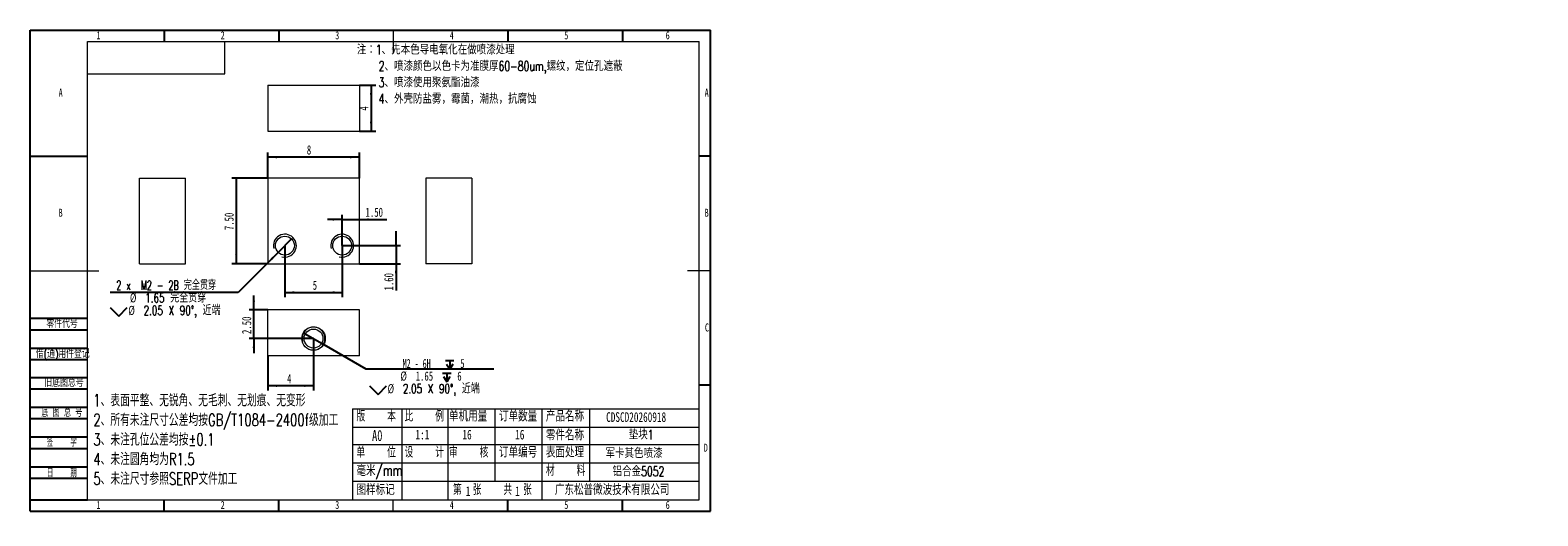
# Model space of a CAD drawing. Header units: millimetres. Extents: x 0 to 658, y -2 to 210.
import ezdxf

# ---------------------------------------------------------------- set-up
doc = ezdxf.new("R2010")
doc.units = ezdxf.units.MM
doc.layers.add('图框', color=7, linetype='Continuous')
doc.layers.add('粗实线层', color=7, linetype='Continuous', lineweight=15)
doc.styles.add('SLDTEXTSTYLE0', font='TXT', dxfattribs={"width": 0.7})
doc.styles.add('SLDTEXTSTYLE1', font='TXT', dxfattribs={"width": 0.7, "bigfont": 'bigfont'})
doc.styles.add('SLDTEXTSTYLE2', font='TXT', dxfattribs={"width": 0.614286, "bigfont": 'bigfont'})
doc.styles.add('SLDTEXTSTYLE3', font='TXT', dxfattribs={"width": 0.566667, "bigfont": 'bigfont'})
doc.styles.add('SLDTEXTSTYLE4', font='TXT', dxfattribs={"width": 0.629412, "bigfont": 'bigfont'})
doc.styles.add('SLDTEXTSTYLE5', font='TXT', dxfattribs={"width": 0.642857})
doc.dimstyles.new('SLDDIMSTYLE0', dxfattribs={"dimtxt": 4, "dimasz": 4.08, "dimexe": 0, "dimexo": 0.0625, "dimgap": 1, "dimtad": 2, "dimlfac": 0.2, "dimrnd": 1e-09, "dimzin": 12, "dimdsep": 46, "dimtxsty": 'SLDTEXTSTYLE0', "dimsah": 1, "dimcen": 0.09, "dimadec": 0, "dimazin": 3, "dimtfac": 1, "dimtofl": 0, "dimtmove": 0, "dimatfit": 3, "dimfxl": 0, "dimfrac": 2, "dimtolj": 1, "dimtzin": 12, "dimarcsym": 0})
doc.dimstyles.new('SLDDIMSTYLE1', dxfattribs={"dimtxt": 4, "dimasz": 4.08, "dimexe": 0, "dimexo": 0.0625, "dimgap": 1, "dimtad": 2, "dimlfac": 0.2, "dimrnd": 1e-09, "dimzin": 4, "dimdsep": 46, "dimtxsty": 'SLDTEXTSTYLE0', "dimsah": 1, "dimcen": 0.09, "dimadec": 0, "dimazin": 1, "dimtfac": 1, "dimtofl": 0, "dimtmove": 0, "dimatfit": 3, "dimfxl": 0, "dimfrac": 2, "dimtolj": 1, "dimtzin": 12, "dimarcsym": 0})
doc.dimstyles.new('SLDDIMSTYLE2', dxfattribs={"dimtxt": 4, "dimasz": 4.08, "dimexe": 0, "dimexo": 0.0625, "dimgap": 1, "dimtad": 2, "dimlfac": 0.2, "dimrnd": 1e-09, "dimzin": 4, "dimdsep": 46, "dimtxsty": 'SLDTEXTSTYLE0', "dimsah": 1, "dimcen": 0.09, "dimadec": 0, "dimazin": 1, "dimtfac": 1, "dimtmove": 0, "dimatfit": 0, "dimfxl": 0, "dimfrac": 2, "dimtolj": 1, "dimtzin": 12, "dimarcsym": 0})
doc.dimstyles.new('SLDDIMSTYLE3', dxfattribs={"dimtxt": 4, "dimasz": 4.08, "dimexe": 0, "dimexo": 0.0625, "dimgap": 1, "dimtad": 0, "dimtih": 1, "dimtoh": 1, "dimdec": 6, "dimlfac": 0.2, "dimrnd": 1e-09, "dimzin": 12, "dimdsep": 46, "dimtxsty": 'SLDTEXTSTYLE0', "dimblk1": 'NONE', "dimsah": 1, "dimcen": 0, "dimadec": 0, "dimazin": 3, "dimtfac": 1, "dimtmove": 0, "dimatfit": 3, "dimldrblk": 'NONE', "dimfxl": 0, "dimfrac": 2, "dimtolj": 1, "dimtzin": 12, "dimarcsym": 0})

# ---------------------------------------------------------------- blocks, each defined once
blk = doc.blocks.new('SW_NOTE_0')
at = {"layer": '图框', "color": 0, "attachment_point": 1, "style": 'SLDTEXTSTYLE1'}
for s, insert, char_height in [('\\M+1928D\\M+181461\\M+18141\\M+190E6\\M+1967B\\M+19046导电氧\\M+189BB\\M+18DDD\\M+198F4喷\\M+18EBD处\\M+1979D', (0, 5.46), 4.2333), ('2\\M+18141喷\\M+18EBD颜\\M+19046\\M+188C8\\M+19046卡为\\M+18F79\\M+1968C\\M+18CFA60-80um,\\M+19786纹\\M+18143\\M+192E8\\M+188CA\\M+18D45\\M+18ED5\\M+195C1', (9.53, -1.69), 4.23333), ('3\\M+18141喷\\M+18EBD\\M+18E67\\M+19770\\M+1E3DA氨酯\\M+196FB\\M+18EBD', (9.53, -8.83), 4.2333), ('4\\M+18141\\M+18A4F壳\\M+19668盐雾\\M+18143霉\\M+18BDB\\M+18143\\M+192AA热\\M+18143\\M+18D52\\M+19585蚀', (9.53, -15.98), 4.2333)]:
    blk.add_mtext(s, dxfattribs=dict(at, insert=insert, char_height=char_height))
blk = doc.blocks.new('SW_NOTE_1')
at = {"layer": '图框', "color": 0, "attachment_point": 1, "style": 'SLDTEXTSTYLE1'}
for s, insert, char_height in [('1\\M+18141\\M+1955C\\M+196CA\\M+195BD\\M+190AE\\M+18141\\M+19DD9锐\\M+18A70\\M+18141\\M+19DD9\\M+196D1\\M+18E68\\M+18141\\M+19DD9划\\M+18DAD\\M+18141\\M+19DD9变\\M+18C60', (0, 6.82), 5.29167), ('2\\M+18141\\M+18F8A\\M+1974C\\M+196A2\\M+1928D\\M+18EDA\\M+190A1\\M+18CF6\\M+18DB7\\M+18BCF\\M+188C2GB/T1084-2400f级\\M+189C1\\M+18D48', (0, -1.73), 5.29167), ('3\\M+18141\\M+196A2\\M+1928D\\M+18D45\\M+188CA\\M+18CF6\\M+18DB7\\M+18BCF\\M+188C2\\M+1817D0.1', (0, -10.29), 5.2917), ('4\\M+18141\\M+196A2\\M+1928D圆\\M+18A70\\M+18BCF为R1.5', (0, -18.85), 5.2917), ('5\\M+18141\\M+196A2\\M+1928D\\M+18EDA\\M+190A1\\M+18E51\\M+18FC6SERP\\M+195B6\\M+18C8F\\M+189C1\\M+18D48', (0, -27.4), 5.2917)]:
    blk.add_mtext(s, dxfattribs=dict(at, insert=insert, char_height=char_height))
blk = doc.blocks.new('_D')
at = {"layer": '图框'}
for p, q in [((103.7, 145.44), (103.7, 156.56)), ((143.7, 154.56), (103.7, 154.56)), ((143.7, 145.44), (143.7, 156.56))]:
    blk.add_line(p, q, dxfattribs=at)
for points in [[(103.7, 154.56), (107.78, 154.05), (107.78, 155.07)], [(143.7, 154.56), (139.62, 155.07), (139.62, 154.05)]]:
    blk.add_solid(points, dxfattribs=at)
at = {"layer": '图框', "insert": (120.77, 159.72), "char_height": 4, "attachment_point": 1, "style": 'SLDTEXTSTYLE0'}
blk.add_mtext('8', dxfattribs=at)
blk = doc.blocks.new('_D_1')
at = {"layer": '图框'}
for p, q in [((103.7, 145.44), (87.99, 145.44)), ((89.99, 145.44), (89.99, 107.94)), ((103.7, 107.94), (87.99, 107.94))]:
    blk.add_line(p, q, dxfattribs=at)
for points in [[(89.99, 145.44), (89.48, 141.36), (90.49, 141.36)], [(89.99, 107.94), (90.49, 112.02), (89.48, 112.02)]]:
    blk.add_solid(points, dxfattribs=at)
at = {"layer": '图框', "insert": (84.83, 122.71), "char_height": 4, "attachment_point": 1, "rotation": 90, "style": 'SLDTEXTSTYLE0'}
blk.add_mtext('7.50', dxfattribs=at)
blk = doc.blocks.new('_D_2')
at = {"layer": '图框'}
for p, q in [((111.2, 115.94), (111.2, 93.52)), ((136.2, 115.94), (136.2, 93.52)), ((111.2, 95.52), (136.2, 95.52))]:
    blk.add_line(p, q, dxfattribs=at)
for points in [[(111.2, 95.52), (115.28, 95.01), (115.28, 96.03)], [(136.2, 95.52), (132.12, 96.03), (132.12, 95.01)]]:
    blk.add_solid(points, dxfattribs=at)
at = {"layer": '图框', "insert": (123.34, 100.68), "char_height": 4, "attachment_point": 1, "style": 'SLDTEXTSTYLE0'}
blk.add_mtext('5', dxfattribs=at)
blk = doc.blocks.new('_D_3')
at = {"layer": '图框'}
for p, q in [((136.2, 127.37), (129.85, 127.37)), ((136.2, 115.94), (136.2, 129.37)), ((136.2, 127.37), (143.7, 127.37)), ((143.7, 127.37), (155.71, 127.37))]:
    blk.add_line(p, q, dxfattribs=at)
for points in [[(136.2, 127.37), (132.12, 127.87), (132.12, 126.86)], [(143.7, 127.37), (147.78, 126.86), (147.78, 127.87)]]:
    blk.add_solid(points, dxfattribs=at)
at = {"layer": '图框', "insert": (146.4, 132.52), "char_height": 4, "attachment_point": 1, "style": 'SLDTEXTSTYLE0'}
blk.add_mtext('1.50', dxfattribs=at)
blk = doc.blocks.new('_D_4')
at = {"layer": '图框'}
for p, q in [((159.7, 115.94), (159.7, 122.29)), ((136.2, 115.94), (161.7, 115.94)), ((159.7, 115.94), (159.7, 107.94)), ((143.7, 107.94), (161.7, 107.94)), ((159.7, 107.94), (159.7, 96.37))]:
    blk.add_line(p, q, dxfattribs=at)
for points in [[(159.7, 115.94), (160.2, 120.02), (159.19, 120.02)], [(159.7, 107.94), (159.19, 103.86), (160.2, 103.86)]]:
    blk.add_solid(points, dxfattribs=at)
at = {"layer": '图框', "insert": (154.54, 96.37), "char_height": 4, "attachment_point": 1, "rotation": 90, "style": 'SLDTEXTSTYLE0'}
blk.add_mtext('1.60', dxfattribs=at)
blk = doc.blocks.new('SW_SYMBOL_HOLE_SINK')
at = {"layer": '图框', "color": 0}
for p, q in [((0, 875), (800, 75)), ((800, 75), (1600, 875))]:
    blk.add_line(p, q, dxfattribs=at)
blk = doc.blocks.new('_D_5')
at = {"layer": '图框'}
for p, q in [((114.11, 118.86), (108.28, 113.02)), ((108.28, 113.02), (90.78, 95.5)), ((90.78, 95.5), (34.95, 95.5))]:
    blk.add_line(p, q, dxfattribs=at)
blk.add_solid([(108.28, 113.02), (105.04, 110.49), (105.76, 109.77)], dxfattribs=at)
at = {"layer": '图框', "xscale": 0.004654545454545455, "yscale": 0.004654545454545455, "zscale": 0.004654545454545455}
blk.add_blockref('SW_SYMBOL_HOLE_SINK', (34.95, 84.83), dxfattribs=at)
at = {"layer": '图框', "char_height": 4, "attachment_point": 1}
for s, insert, style in [('2 x  M2 - 2B \\M+18AAE\\M+19153贯\\M+190FA', (37.63, 100.66), 'SLDTEXTSTYLE4'), ('%%c', (43.56, 95.16), 'SLDTEXTSTYLE0'), ('1.65 \\M+18AAE\\M+19153贯\\M+190FA', (50.24, 95.16), 'SLDTEXTSTYLE1'), ('%%c', (42.87, 89.66), 'SLDTEXTSTYLE0'), ('2.05 X 90\\M+1818B, \\M+18BDF\\M+1925B', (49.54, 89.66), 'SLDTEXTSTYLE1')]:
    blk.add_mtext(s, dxfattribs=dict(at, insert=insert, style=style))
blk = doc.blocks.new('_NONE')
blk = doc.blocks.new('SW_SYMBOL_HOLE_DEPTH')
at = {"layer": '图框', "color": 0}
for p, q in [((0, 875), (800, 875)), ((100, 555), (400, 75)), ((400, 875), (400, 75)), ((700, 555), (400, 75))]:
    blk.add_line(p, q, dxfattribs=at)
blk = doc.blocks.new('_D_6')
at = {"layer": '图框'}
for p, q in [((119.26, 77.95), (128.13, 72.82)), ((128.13, 72.82), (146.53, 62.19)), ((146.53, 62.19), (202.35, 62.19))]:
    blk.add_line(p, q, dxfattribs=at)
blk.add_solid([(128.13, 72.82), (131.41, 70.34), (131.92, 71.22)], dxfattribs=at)
at = {"layer": '图框', "xscale": 0.004654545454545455, "yscale": 0.004654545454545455, "zscale": 0.004654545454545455}
for name, p in [('SW_SYMBOL_HOLE_DEPTH', (180.01, 56.17)), ('SW_SYMBOL_HOLE_DEPTH', (181.29, 61.67)), ('SW_SYMBOL_HOLE_SINK', (148.12, 50.67))]:
    blk.add_blockref(name, p, dxfattribs=at)
at = {"layer": '图框', "char_height": 4, "attachment_point": 1}
for s, insert, style in [('M2 - 6H', (162.59, 66.5), 'SLDTEXTSTYLE5'), ('5', (187.73, 66.5), 'SLDTEXTSTYLE0'), ('%%c', (161.62, 61), 'SLDTEXTSTYLE0'), ('1.65', (168.29, 61), 'SLDTEXTSTYLE0'), ('6', (186.45, 61), 'SLDTEXTSTYLE0'), ('%%c', (156.03, 55.5), 'SLDTEXTSTYLE0'), ('2.05 X 90\\M+1818B, \\M+18BDF\\M+1925B', (162.7, 55.5), 'SLDTEXTSTYLE1')]:
    blk.add_mtext(s, dxfattribs=dict(at, insert=insert, style=style))
blk = doc.blocks.new('_D_7')
at = {"layer": '图框'}
for p, q in [((97.63, 87.88), (97.63, 94.23)), ((103.7, 87.88), (95.63, 87.88)), ((97.63, 75.38), (97.63, 87.88)), ((123.7, 75.38), (95.63, 75.38)), ((97.63, 75.38), (97.63, 69.03))]:
    blk.add_line(p, q, dxfattribs=at)
for points in [[(97.63, 87.88), (98.14, 91.96), (97.13, 91.96)], [(97.63, 75.38), (97.13, 71.3), (98.14, 71.3)]]:
    blk.add_solid(points, dxfattribs=at)
at = {"layer": '图框', "insert": (92.48, 77.37), "char_height": 4, "attachment_point": 1, "rotation": 90, "style": 'SLDTEXTSTYLE0'}
blk.add_mtext('2.50', dxfattribs=at)
blk = doc.blocks.new('_D_8')
at = {"layer": '图框'}
for p, q in [((123.7, 75.38), (123.7, 52.76)), ((103.7, 67.88), (103.7, 52.76)), ((123.7, 54.76), (103.7, 54.76))]:
    blk.add_line(p, q, dxfattribs=at)
for points in [[(103.7, 54.76), (107.78, 54.25), (107.78, 55.26)], [(123.7, 54.76), (119.62, 55.26), (119.62, 54.25)]]:
    blk.add_solid(points, dxfattribs=at)
at = {"layer": '图框', "insert": (112.15, 59.91), "char_height": 4, "attachment_point": 1, "style": 'SLDTEXTSTYLE0'}
blk.add_mtext('4', dxfattribs=at)
blk = doc.blocks.new('_D_9')
at = {"layer": '图框'}
for p, q in [((143.7, 185.95), (150.85, 185.95)), ((148.85, 185.95), (148.85, 165.95)), ((143.7, 165.95), (150.85, 165.95))]:
    blk.add_line(p, q, dxfattribs=at)
for points in [[(148.85, 185.95), (148.34, 181.87), (149.35, 181.87)], [(148.85, 165.95), (149.35, 170.03), (148.34, 170.03)]]:
    blk.add_solid(points, dxfattribs=at)
at = {"layer": '图框', "insert": (143.69, 174.86), "char_height": 4, "attachment_point": 1, "rotation": 90, "style": 'SLDTEXTSTYLE0'}
blk.add_mtext('4', dxfattribs=at)

msp = doc.modelspace()

# ---------------------------------------------------------------- linework, layer by layer
at = {"color": 7, "linetype": 'Continuous', "lineweight": 15}
for p, q in [((103.6954945, 185.9460125), (143.6954964, 185.9460125)), ((103.6954945, 185.9460125), (103.6954945, 165.9460116)), ((143.6954964, 185.9460125), (143.6954964, 165.9460116)), ((103.6954945, 165.9460116), (143.6954964, 165.9460116)), ((47.7532112, 107.9382433), (47.7532112, 145.4382424)), ((47.7532112, 145.4382424), (67.7532121, 145.4382424)), ((67.7532121, 107.9382433), (67.7532121, 145.4382424)), ((143.6954964, 145.4382424), (103.6954945, 145.4382424)), ((103.6954945, 145.4382424), (103.6954945, 107.9382433)), ((143.6954964, 107.9382433), (143.6954964, 145.4382424)), ((192.7448239, 145.4382424), (172.7448229, 145.4382424)), ((172.7448229, 145.4382424), (172.7448229, 107.9382433)), ((192.7448239, 145.4382424), (192.7448239, 107.9382433)), ((47.7532112, 107.9382433), (67.7532121, 107.9382433)), ((103.6954945, 107.9382433), (143.6954964, 107.9382433)), ((192.7448239, 107.9382433), (172.7448229, 107.9382433)), ((103.6954945, 67.8845077), (103.6954945, 87.8845087)), ((143.6954964, 87.8845087), (103.6954945, 87.8845087)), ((143.6954964, 67.8845077), (143.6954964, 87.8845087)), ((143.6954964, 67.8845077), (103.6954945, 67.8845077))]:
    msp.add_line(p, q, dxfattribs=at)
for centre, radius in [((111.1954964, 115.9382433), 4.125), ((136.1954964, 115.9382433), 4.125), ((123.6954964, 75.3845087), 5.125), ((123.6954964, 75.3845087), 4.125)]:
    msp.add_circle(centre, radius, dxfattribs=at)
at = {"color": 7, "linetype": 'Continuous', "lineweight": 0}
for centre in [(111.1954964, 115.9382433), (136.1954964, 115.9382433), (123.6954964, 75.3845087)]:
    msp.add_arc(centre, 5, 255, 195, dxfattribs=at)
at = {"layer": '图框'}
for p, q in [((0, 0), (0, 210)), ((0, 210), (297, 210)), ((58.5, 210), (58.5, 205)), ((108.5, 210), (108.5, 205)), ((208.5, 210), (208.5, 205)), ((258.5, 210), (258.5, 205)), ((297, 0), (297, 210)), ((0, 155), (25, 155)), ((297, 155), (292, 155)), ((0, 84.2206215), (25, 84.2206215)), ((0, 79.2206215), (25, 79.2206215)), ((0, 71.2206215), (25, 71.2206215)), ((0, 66.2206215), (25, 66.2206215)), ((0, 58.4300278), (25, 58.4300278)), ((0, 53.4300278), (25, 53.4300278)), ((297, 55), (292, 55)), ((0, 45.4300278), (25, 45.4300278)), ((0, 40.4300278), (25, 40.4300278)), ((0, 32.4300278), (25, 32.4300278)), ((0, 27.4300278), (25, 27.4300278)), ((0, 19.4300278), (25, 19.4300278)), ((0, 14.4300278), (25, 14.4300278)), ((0, 5), (25, 5)), ((0, 0), (297, 0)), ((58.5, 0), (58.5, 5)), ((108.5, 0), (108.5, 5)), ((208.5, 0), (208.5, 5)), ((258.5, 0), (258.5, 5))]:
    msp.add_line(p, q, dxfattribs=at)
at = {"layer": '图框', "linetype": 'Continuous', "lineweight": 15}
for p, q in [((25, 5), (25, 205)), ((25, 205), (292, 205)), ((292, 5), (292, 205))]:
    msp.add_line(p, q, dxfattribs=at)
at = {"layer": '图框', "lineweight": 15}
for p, q in [((158.5, 210), (158.5, 200)), ((0, 105), (30, 105)), ((297, 105), (287, 105)), ((140.6854573, 44.6375897), (140.6854573, 5)), ((140.6854573, 44.6375897), (292, 44.6375897)), ((162.2134335, 44.6375897), (162.2134335, 5)), ((182.316782, 44.6375897), (182.316782, 5)), ((202.7866063, 44.6375897), (202.7866063, 13.2072362)), ((223.3713218, 44.6375897), (223.3713218, 5)), ((244.1827396, 44.6375897), (244.1827396, 13.2072362)), ((140.6854573, 36.6389612), (292, 36.6389612)), ((140.6854573, 29.1619824), (292, 29.1619824)), ((140.6854573, 21.1633539), (292, 21.1633539)), ((140.6854573, 13.2072362), (292, 13.2072362)), ((25, 5), (292, 5)), ((158.5, 0), (158.5, 5))]:
    msp.add_line(p, q, dxfattribs=at)
at = {"layer": '粗实线层'}
for p, q in [((85, 191), (85, 205)), ((25, 191), (85, 191))]:
    msp.add_line(p, q, dxfattribs=at)

# ---------------------------------------------------------------- block references
at = {"layer": '图框'}
for name, p in [('SW_NOTE_0', (142.5986376, 198.1578914)), ('SW_NOTE_1', (27.5720143, 44.2672309))]:
    msp.add_blockref(name, p, dxfattribs=at)

# ---------------------------------------------------------------- texts
for s, insert, char_height, attachment_point, style in [('1', (29.7944444, 209.4972863), 3.5, 2, 'SLDTEXTSTYLE0'), ('2', (84.0444444, 209.4972863), 3.5, 2, 'SLDTEXTSTYLE0'), ('3', (134.0444444, 209.4972863), 3.5, 2, 'SLDTEXTSTYLE0'), ('4', (184.0444444, 209.4972863), 3.5, 2, 'SLDTEXTSTYLE0'), ('5', (234.0444444, 209.4972863), 3.5, 2, 'SLDTEXTSTYLE0'), ('6', (278.296875, 209.4972863), 3.5, 2, 'SLDTEXTSTYLE0'), ('A', (13.3203125, 184.4972863), 3.5, 2, 'SLDTEXTSTYLE0'), ('A', (295.3203125, 184.4972863), 3.5, 2, 'SLDTEXTSTYLE0'), ('B', (13.3203125, 132.0550898), 3.5, 2, 'SLDTEXTSTYLE0'), ('B', (295.3203125, 132.0550898), 3.5, 2, 'SLDTEXTSTYLE0'), ('\\M+197EB\\M+18C8F\\M+191E3\\M+18D86', (7.0836359, 83.5790515), 3.5, 1, 'SLDTEXTSTYLE1'), ('C', (295.4272569, 81.9972863), 3.5, 2, 'SLDTEXTSTYLE0'), ('\\M+18ED8(\\M+192CA)\\M+19770\\M+18C8F\\M+1936F记', (2.4961356, 70.4725494), 3.5, 1, 'SLDTEXTSTYLE1'), ('\\M+18B8C\\M+192EA图总\\M+18D86', (6.1940533, 57.8238481), 3.5, 1, 'SLDTEXTSTYLE1'), ('\\M+192EA 图 总 \\M+18D86', (4.9471782, 44.7655004), 3.5, 1, 'SLDTEXTSTYLE2'), ('\\M+194C5    \\M+1967B', (142.4578715, 43.9381288), 4.7625, 1, 'SLDTEXTSTYLE3'), ('\\M+194E4    \\M+197E1', (163.4407616, 43.9381288), 4.7625, 1, 'SLDTEXTSTYLE3'), ('单\\M+18AF7\\M+19770\\M+197CA', (182.8423802, 43.9381288), 4.7625, 1, 'SLDTEXTSTYLE1'), ('订单\\M+19094\\M+197CA', (204.6631504, 43.9381288), 4.7625, 1, 'SLDTEXTSTYLE1'), ('产\\M+19569\\M+196BC\\M+18FCC', (225.1181906, 43.9381288), 4.7625, 1, 'SLDTEXTSTYLE1'), ('CDSCD20260918', (251.4253777, 43.2264967), 4.233333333, 1, 'SLDTEXTSTYLE0'), ('A0', (149.2386369, 35.4492715), 4.7625, 1, 'SLDTEXTSTYLE0'), ('1:1', (168.1837952, 35.5843971), 4.23333333, 1, 'SLDTEXTSTYLE0'), ('16', (188.7000022, 35.5843971), 4.23333333, 1, 'SLDTEXTSTYLE0'), ('16', (211.7185142, 35.5843971), 4.23333333, 1, 'SLDTEXTSTYLE0'), ('\\M+197EB\\M+18C8F\\M+196BC\\M+18FCC', (225.1270103, 35.6872291), 4.7625, 1, 'SLDTEXTSTYLE1'), ('垫块1', (261.3031553, 35.5843971), 4.23333333, 1, 'SLDTEXTSTYLE1'), ('签    \\M+18E9A', (13.8097401, 31.7635247), 3.5, 2, 'SLDTEXTSTYLE3'), ('单    \\M+188CA', (142.4666911, 28.2084925), 4.7625, 1, 'SLDTEXTSTYLE3'), ('设    计', (163.4407616, 28.2084925), 4.7625, 1, 'SLDTEXTSTYLE3'), ('审    \\M+18A6A', (182.8335606, 28.2084925), 4.7625, 1, 'SLDTEXTSTYLE3'), ('订单编\\M+18D86', (204.6543308, 28.2084925), 4.7625, 1, 'SLDTEXTSTYLE1'), ('\\M+1955C\\M+196CA处\\M+1979D', (225.1270103, 28.2084925), 4.7625, 1, 'SLDTEXTSTYLE1'), ('军卡\\M+191B4\\M+19046喷\\M+18EBD', (251.1534245, 27.505893), 4.233333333, 1, 'SLDTEXTSTYLE1'), ('D', (294.9296875, 29.4972863), 3.5, 2, 'SLDTEXTSTYLE0'), ('\\M+19F7C\\M+195C4/mm', (142.4666911, 20.1882971), 4.7625, 1, 'SLDTEXTSTYLE1'), ('\\M+18DDE    \\M+197BF', (225.1270103, 20.2203213), 4.7625, 1, 'SLDTEXTSTYLE3'), ('铝\\M+18D87\\M+18BE05052', (254.2475998, 19.5620186), 4.233333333, 1, 'SLDTEXTSTYLE1'), ('\\M+193FA    \\M+18AFA', (13.8097401, 18.4134739), 3.5, 2, 'SLDTEXTSTYLE3'), ('图样标记', (142.4666911, 11.8647349), 4.7625, 1, 'SLDTEXTSTYLE1'), ('\\M+191E6  张    \\M+18BA4  张', (184.5969955, 11.8647349), 4.7625, 1, 'SLDTEXTSTYLE3'), ('1', (190.1111133, 10.8498513), 4.2333333, 1, 'SLDTEXTSTYLE0'), ('1', (211.7185142, 10.8498513), 4.2333333, 1, 'SLDTEXTSTYLE0'), ('\\M+19BF6东\\M+18FBC\\M+19581\\M+194F7\\M+19467\\M+18B5A术\\M+1974C\\M+18CC0\\M+18CF6\\M+18E69', (229.0632809, 11.8647349), 4.7625, 1, 'SLDTEXTSTYLE1'), ('1', (29.7944444, 4.4972863), 3.5, 2, 'SLDTEXTSTYLE0'), ('2', (84.0444444, 4.4972863), 3.5, 2, 'SLDTEXTSTYLE0'), ('3', (134.0444444, 4.4972863), 3.5, 2, 'SLDTEXTSTYLE0'), ('4', (184.0444444, 4.4972863), 3.5, 2, 'SLDTEXTSTYLE0'), ('5', (234.0444444, 4.4972863), 3.5, 2, 'SLDTEXTSTYLE0'), ('6', (278.296875, 4.4972863), 3.5, 2, 'SLDTEXTSTYLE0')]:
    msp.add_mtext(s, dxfattribs=dict(at, insert=insert, char_height=char_height, attachment_point=attachment_point, style=style))

# ---------------------------------------------------------------- dimensions: what is measured, and where the dimension line sits
for base, p1, p2, angle, dimstyle, picture, middle in [((148.8455319, 165.9460116), (143.6954964, 185.9460116), (143.6954964, 165.9460116), 90, 'SLDDIMSTYLE0', '_D_9', (148.8455319, 176.0249786)), ((103.6954964, 154.5596285), (143.6954964, 145.4382433), (103.6954964, 145.4382433), 0, 'SLDDIMSTYLE0', '_D', (121.9382625, 154.5596285)), ((89.9851717, 107.9382433), (103.6954964, 145.4382433), (103.6954964, 107.9382433), 90, 'SLDDIMSTYLE1', '_D_1', (89.9851717, 127.3655087)), ((159.6954964, 107.9382433), (136.1954964, 115.9382433), (143.6954964, 107.9382433), 90, 'SLDDIMSTYLE2', '_D_4', (159.6954964, 101.0263883)), ((97.6333883, 87.8845087), (123.6954964, 75.3845087), (103.6954964, 87.8845087), 90, 'SLDDIMSTYLE2', '_D_7', (97.6333883, 82.0280452))]:
    dim = msp.add_linear_dim(base=base, p1=p1, p2=p2, angle=angle, dimstyle=dimstyle, dxfattribs=at)
    dim.commit()
    dim.dimension.update_dxf_attribs({"geometry": picture, "text_midpoint": middle, "dimtype": 160})
for base, p1, p2, dimstyle, picture, middle in [((143.6954964, 127.3655087), (136.1954964, 115.9382433), (143.6954964, 145.4382433), 'SLDDIMSTYLE2', '_D_3', (151.054099, 127.3655087)), ((136.1954964, 95.5190735), (111.1954964, 115.9382433), (136.1954964, 115.9382433), 'SLDDIMSTYLE0', '_D_2', (124.5036486, 95.5190735)), ((103.6954964, 54.7562004), (123.6954964, 75.3845087), (103.6954964, 67.8845087), 'SLDDIMSTYLE0', '_D_8', (113.3107688, 54.7562004))]:
    dim = msp.add_linear_dim(base=base, p1=p1, p2=p2, dimstyle=dimstyle, dxfattribs=at)
    dim.commit()
    dim.dimension.update_dxf_attribs({"geometry": picture, "text_midpoint": middle, "dimtype": 160})
for p1, p2, text, picture, middle in [((114.1111038, 118.8562664), (108.2798891, 113.0202202), '2 x  M2 - 2B 完全贯穿\\P%%c 1.65 完全贯穿\\P{\\fGDT;w}%%c 2.05 X 90°, 近端', '_D_5', (62.0702183, 92.3282903)), ((119.2585405, 77.9494741), (128.1324523, 72.8195433), ' M2 - 6H {\\fGDT;x} 5\\P%%c 1.65 {\\fGDT;x} 6\\P{\\fGDT;w}%%c 2.05 X 90°, 近端', '_D_6', (175.2341297, 58.5891386))]:
    dim = msp.add_diameter_dim_2p(p1=p1, p2=p2, text=text, dimstyle='SLDDIMSTYLE3', override={"dimpost": '<>'}, dxfattribs=at)
    dim.commit()
    dim.dimension.update_dxf_attribs({"geometry": picture, "text_midpoint": middle, "dimtype": 163})

doc.saveas('drawing.dxf')
